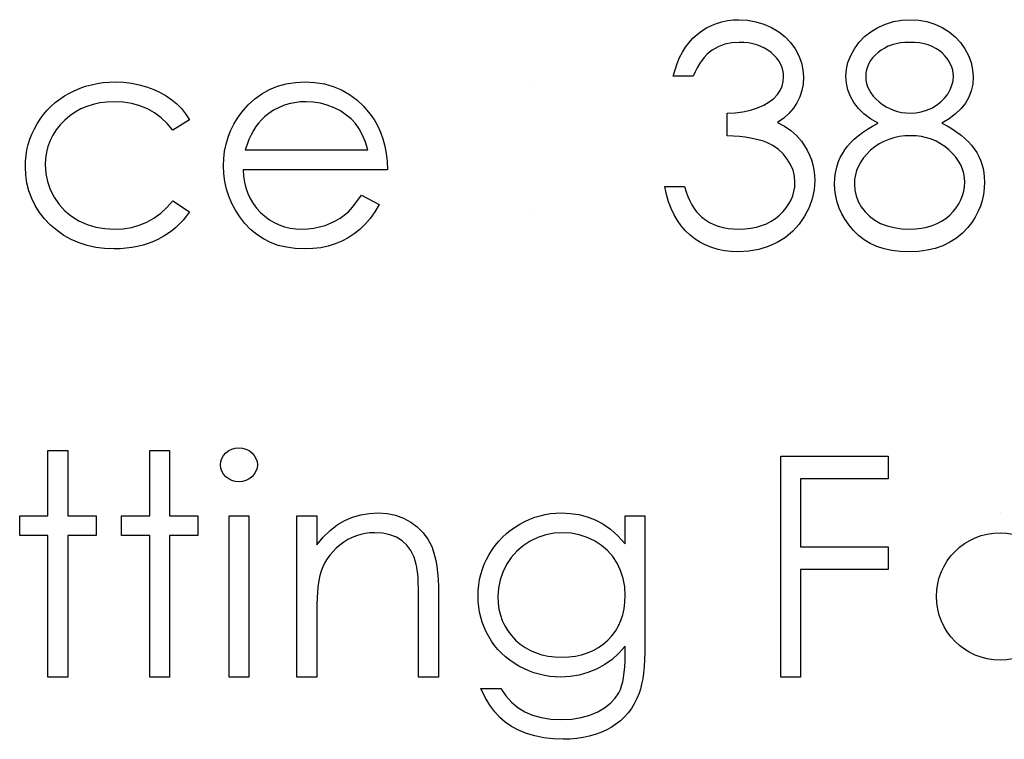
# Model space of a CAD drawing. Header units: inches. Extents: x 1687 to 2505, y -239 to -56.
# Tile 248 of 256: x 1857.51 to 1858.125, y -86.047 to -85.598. Entities that reach past the tile are written whole.
import ezdxf

# ---------------------------------------------------------------- set-up
doc = ezdxf.new("R2010")
doc.units = ezdxf.units.IN
doc.header["$LTSCALE"] = 0.5
doc.header["$MEASUREMENT"] = 0

msp = doc.modelspace()

# ---------------------------------------------------------------- linework, layer by layer
at = {"color": 7, "linetype": 'Continuous'}
for p, q in [((1857.93858, -85.60281), (1857.94165, -85.60123)), ((1857.94165, -85.60123), (1857.94485, -85.59993)), ((1857.94485, -85.59993), (1857.94819, -85.59894)), ((1857.94819, -85.59894), (1857.95164, -85.59822)), ((1857.95164, -85.59822), (1857.9552, -85.59778)), ((1857.9552, -85.59778), (1857.9589, -85.59764)), ((1857.9589, -85.59764), (1857.96428, -85.59795)), ((1857.96428, -85.59795), (1857.96947, -85.59889)), ((1857.96947, -85.59889), (1857.97447, -85.60043)), ((1857.97447, -85.60043), (1857.9793, -85.60258)), ((1858.04568, -85.60247), (1858.05049, -85.60035)), ((1858.05049, -85.60035), (1858.05548, -85.59886)), ((1858.05548, -85.59886), (1858.06064, -85.59795)), ((1858.06064, -85.59795), (1858.06603, -85.59764)), ((1858.06603, -85.59764), (1858.07127, -85.59795)), ((1858.07127, -85.59795), (1858.0763, -85.59886)), ((1858.0763, -85.59886), (1858.08113, -85.6004)), ((1858.08113, -85.6004), (1858.08576, -85.60253)), ((1857.93016, -85.60921), (1857.93281, -85.60681)), ((1857.93281, -85.60681), (1857.93563, -85.60465)), ((1857.93563, -85.60465), (1857.93858, -85.60281)), ((1857.9793, -85.60258), (1857.98377, -85.60526)), ((1857.98377, -85.60526), (1857.98769, -85.60838)), ((1858.03732, -85.60822), (1858.04124, -85.60512)), ((1858.04124, -85.60512), (1858.04568, -85.60247)), ((1858.08576, -85.60253), (1858.09007, -85.60518)), ((1858.09007, -85.60518), (1858.09385, -85.6083)), ((1857.92553, -85.61478), (1857.92774, -85.61189)), ((1857.92774, -85.61189), (1857.93016, -85.60921)), ((1857.94998, -85.61299), (1857.94595, -85.61448)), ((1857.95437, -85.61208), (1857.94998, -85.61299)), ((1857.95906, -85.61178), (1857.95437, -85.61208)), ((1857.96199, -85.61189), (1857.95906, -85.61178)), ((1857.96481, -85.61219), (1857.96199, -85.61189)), ((1857.96748, -85.61269), (1857.96481, -85.61219)), ((1857.97002, -85.61338), (1857.96748, -85.61269)), ((1857.97245, -85.61429), (1857.97002, -85.61338)), ((1857.98769, -85.60838), (1857.99108, -85.61194)), ((1857.99108, -85.61194), (1857.99396, -85.61592)), ((1858.03097, -85.61575), (1858.0339, -85.61175)), ((1858.0339, -85.61175), (1858.03732, -85.60822)), ((1858.05454, -85.61335), (1858.05214, -85.61426)), ((1858.05706, -85.61266), (1858.05454, -85.61335)), ((1858.05968, -85.61216), (1858.05706, -85.61266)), ((1858.06244, -85.61189), (1858.05968, -85.61216)), ((1858.06534, -85.61178), (1858.06244, -85.61189)), ((1858.06859, -85.61189), (1858.06534, -85.61178)), ((1858.07163, -85.61219), (1858.06859, -85.61189)), ((1858.07447, -85.61271), (1858.07163, -85.61219)), ((1858.07712, -85.61343), (1858.07447, -85.61271)), ((1858.07958, -85.61437), (1858.07712, -85.61343)), ((1858.09385, -85.6083), (1858.09716, -85.61183)), ((1858.09716, -85.61183), (1858.09998, -85.61581)), ((1857.9218, -85.62133), (1857.92357, -85.61793)), ((1857.92357, -85.61793), (1857.92553, -85.61478)), ((1857.93883, -85.61945), (1857.93723, -85.62116)), ((1857.94049, -85.61793), (1857.93883, -85.61945)), ((1857.94223, -85.61661), (1857.94049, -85.61793)), ((1857.94595, -85.61448), (1857.94223, -85.61661)), ((1857.97474, -85.61539), (1857.97245, -85.61429)), ((1857.9769, -85.61669), (1857.97474, -85.61539)), ((1857.97891, -85.61821), (1857.9769, -85.61669)), ((1857.98076, -85.61984), (1857.97891, -85.61821)), ((1857.98236, -85.62155), (1857.98076, -85.61984)), ((1857.99396, -85.61592), (1857.99622, -85.62017)), ((1857.99622, -85.62017), (1857.99785, -85.6245)), ((1858.02697, -85.62428), (1858.02865, -85.61997)), ((1858.02865, -85.61997), (1858.03097, -85.61575)), ((1858.04394, -85.61975), (1858.04237, -85.62144)), ((1858.04577, -85.61812), (1858.04394, -85.61975)), ((1858.04778, -85.61663), (1858.04577, -85.61812)), ((1858.04991, -85.61534), (1858.04778, -85.61663)), ((1858.05214, -85.61426), (1858.04991, -85.61534)), ((1858.08184, -85.61553), (1858.07958, -85.61437)), ((1858.08389, -85.61688), (1858.08184, -85.61553)), ((1858.08574, -85.61843), (1858.08389, -85.61688)), ((1858.08739, -85.62011), (1858.08574, -85.61843)), ((1858.08883, -85.62182), (1858.08739, -85.62011)), ((1858.09998, -85.61581), (1858.10224, -85.62003)), ((1858.10224, -85.62003), (1858.10384, -85.62439)), ((1857.91896, -85.62884), (1857.92028, -85.62497)), ((1857.92028, -85.62497), (1857.9218, -85.62133)), ((1857.93422, -85.62527), (1857.93284, -85.62762)), ((1857.93571, -85.62312), (1857.93422, -85.62527)), ((1857.93723, -85.62116), (1857.93571, -85.62312)), ((1857.98371, -85.62334), (1857.98236, -85.62155)), ((1857.98482, -85.62519), (1857.98371, -85.62334)), ((1857.98567, -85.62715), (1857.98482, -85.62519)), ((1857.99785, -85.6245), (1857.99881, -85.62892)), ((1858.02597, -85.62861), (1858.02697, -85.62428)), ((1858.03994, -85.62505), (1858.03911, -85.62699)), ((1858.04105, -85.6232), (1858.03994, -85.62505)), ((1858.04237, -85.62144), (1858.04105, -85.6232)), ((1858.09001, -85.62356), (1858.08883, -85.62182)), ((1858.09101, -85.62536), (1858.09001, -85.62356)), ((1858.09178, -85.62721), (1858.09101, -85.62536)), ((1858.10384, -85.62439), (1858.10481, -85.62884)), ((1857.91788, -85.63298), (1857.91896, -85.62884)), ((1857.93152, -85.63019), (1857.93025, -85.63298)), ((1857.93284, -85.62762), (1857.93152, -85.63019)), ((1857.98628, -85.62914), (1857.98567, -85.62715)), ((1857.98667, -85.63124), (1857.98628, -85.62914)), ((1857.98678, -85.63339), (1857.98667, -85.63124)), ((1857.99881, -85.62892), (1857.99914, -85.63344)), ((1858.02564, -85.633), (1858.02597, -85.62861)), ((1858.03812, -85.63104), (1858.03801, -85.6332)), ((1858.03851, -85.62897), (1858.03812, -85.63104)), ((1858.03911, -85.62699), (1858.03851, -85.62897)), ((1858.09233, -85.62906), (1858.09178, -85.62721)), ((1858.09266, -85.63096), (1858.09233, -85.62906)), ((1858.09277, -85.63292), (1858.09266, -85.63096)), ((1858.10481, -85.62884), (1858.10514, -85.63339)), ((1857.55098, -85.63921), (1857.55454, -85.63825)), ((1857.55454, -85.63825), (1857.55818, -85.63747)), ((1857.55818, -85.63747), (1857.56191, -85.63695)), ((1857.56191, -85.63695), (1857.56575, -85.63662)), ((1857.56575, -85.63662), (1857.56969, -85.63651)), ((1857.56969, -85.63651), (1857.57463, -85.6367)), ((1857.57463, -85.6367), (1857.57952, -85.63728)), ((1857.57952, -85.63728), (1857.5843, -85.63822)), ((1857.5843, -85.63822), (1857.58899, -85.63957)), ((1857.67086, -85.63916), (1857.67624, -85.63767)), ((1857.67624, -85.63767), (1857.68193, -85.63681)), ((1857.68193, -85.63681), (1857.68795, -85.63651)), ((1857.68795, -85.63651), (1857.69413, -85.63681)), ((1857.69413, -85.63681), (1857.70001, -85.63775)), ((1857.70001, -85.63775), (1857.70556, -85.6393)), ((1857.83043, -85.63651), (1857.83043, -85.63651)), ((1857.93025, -85.63298), (1857.91788, -85.63298)), ((1857.98581, -85.63913), (1857.98653, -85.63632)), ((1857.98653, -85.63632), (1857.98678, -85.63339)), ((1857.9989, -85.63781), (1857.99815, -85.64192)), ((1857.99914, -85.63344), (1857.9989, -85.63781)), ((1858.02595, -85.63731), (1858.02564, -85.633)), ((1858.02691, -85.64148), (1858.02595, -85.63731)), ((1858.03801, -85.6332), (1858.03815, -85.63535)), ((1858.03815, -85.63535), (1858.03853, -85.63742)), ((1858.03853, -85.63742), (1858.03917, -85.63946)), ((1858.09076, -85.64126), (1858.09189, -85.6385)), ((1858.09189, -85.6385), (1858.09255, -85.63571)), ((1858.09255, -85.63571), (1858.09277, -85.63292)), ((1858.10484, -85.63786), (1858.10393, -85.64208)), ((1858.10514, -85.63339), (1858.10484, -85.63786)), ((1857.53778, -85.64526), (1857.5409, -85.64344)), ((1857.5409, -85.64344), (1857.54416, -85.64181)), ((1857.54416, -85.64181), (1857.54753, -85.6404)), ((1857.54753, -85.6404), (1857.55098, -85.63921)), ((1857.58899, -85.63957), (1857.59346, -85.64123)), ((1857.59346, -85.64123), (1857.5976, -85.64311)), ((1857.5976, -85.64311), (1857.60135, -85.64523)), ((1857.65656, -85.64705), (1857.66101, -85.64385)), ((1857.66101, -85.64385), (1857.66578, -85.6412)), ((1857.66578, -85.6412), (1857.67086, -85.63916)), ((1857.70556, -85.6393), (1857.71077, -85.64145)), ((1857.71077, -85.64145), (1857.71569, -85.64424)), ((1857.71569, -85.64424), (1857.72027, -85.64766)), ((1857.98065, -85.6468), (1857.98289, -85.6444)), ((1857.98289, -85.6444), (1857.9846, -85.64181)), ((1857.9846, -85.64181), (1857.98581, -85.63913)), ((1857.99815, -85.64192), (1857.99688, -85.64581)), ((1858.02846, -85.64551), (1858.02691, -85.64148)), ((1858.03917, -85.63946), (1858.04011, -85.64145)), ((1858.04011, -85.64145), (1858.04127, -85.64338)), ((1858.04127, -85.64338), (1858.0427, -85.64529)), ((1858.08725, -85.64667), (1858.08921, -85.64404)), ((1858.08921, -85.64404), (1858.09076, -85.64126)), ((1858.10393, -85.64208), (1858.10238, -85.64606)), ((1857.52942, -85.65172), (1857.53202, -85.6494)), ((1857.53202, -85.6494), (1857.5348, -85.64725)), ((1857.5348, -85.64725), (1857.53778, -85.64526)), ((1857.55575, -85.6505), (1857.55181, -85.65175)), ((1857.55989, -85.64959), (1857.55575, -85.6505)), ((1857.56426, -85.64907), (1857.55989, -85.64959)), ((1857.56878, -85.64887), (1857.56426, -85.64907)), ((1857.57444, -85.64915), (1857.56878, -85.64887)), ((1857.57977, -85.64998), (1857.57444, -85.64915)), ((1857.58482, -85.65136), (1857.57977, -85.64998)), ((1857.60135, -85.64523), (1857.60478, -85.64758)), ((1857.60478, -85.64758), (1857.6079, -85.6502)), ((1857.6079, -85.6502), (1857.61077, -85.65315)), ((1857.64858, -85.65528), (1857.65242, -85.65089)), ((1857.65242, -85.65089), (1857.65656, -85.64705)), ((1857.67784, -85.6502), (1857.67456, -85.65122)), ((1857.68129, -85.64945), (1857.67784, -85.6502)), ((1857.68488, -85.64901), (1857.68129, -85.64945)), ((1857.68858, -85.64887), (1857.68488, -85.64901)), ((1857.69311, -85.6491), (1857.68858, -85.64887)), ((1857.69752, -85.64981), (1857.69311, -85.6491)), ((1857.70186, -85.65097), (1857.69752, -85.64981)), ((1857.72027, -85.64766), (1857.72455, -85.65169)), ((1857.97444, -85.65095), (1857.97783, -85.64899)), ((1857.97783, -85.64899), (1857.98065, -85.6468)), ((1857.99511, -85.64948), (1857.99285, -85.65291)), ((1857.99688, -85.64581), (1857.99511, -85.64948)), ((1858.03067, -85.6494), (1858.02846, -85.64551)), ((1858.03351, -85.65307), (1858.03067, -85.6494)), ((1858.0427, -85.64529), (1858.04439, -85.64711)), ((1858.04439, -85.64711), (1858.04635, -85.6489)), ((1858.04635, -85.6489), (1858.04847, -85.65056)), ((1858.04847, -85.65056), (1858.05071, -85.65199)), ((1858.08231, -85.65103), (1858.08496, -85.64899)), ((1858.08496, -85.64899), (1858.08725, -85.64667)), ((1858.10026, -85.64979), (1858.09749, -85.65326)), ((1858.10238, -85.64606), (1858.10026, -85.64979)), ((1857.5226, -85.6597), (1857.5247, -85.65688)), ((1857.5247, -85.65688), (1857.52696, -85.6542)), ((1857.52696, -85.6542), (1857.52942, -85.65172)), ((1857.54449, -85.65536), (1857.54112, -85.65768)), ((1857.54805, -85.65337), (1857.54449, -85.65536)), ((1857.55181, -85.65175), (1857.54805, -85.65337)), ((1857.58957, -85.65329), (1857.58482, -85.65136)), ((1857.59398, -85.65578), (1857.58957, -85.65329)), ((1857.5981, -85.65881), (1857.59398, -85.65578)), ((1857.61077, -85.65315), (1857.61342, -85.65647)), ((1857.61342, -85.65647), (1857.61579, -85.66011)), ((1857.64588, -85.65903), (1857.64858, -85.65528)), ((1857.66542, -85.65611), (1857.66263, -85.65832)), ((1857.66832, -85.65417), (1857.66542, -85.65611)), ((1857.67136, -85.65257), (1857.66832, -85.65417)), ((1857.67456, -85.65122), (1857.67136, -85.65257)), ((1857.70605, -85.65263), (1857.70186, -85.65097)), ((1857.71, -85.65464), (1857.70605, -85.65263)), ((1857.71353, -85.65696), (1857.71, -85.65464)), ((1857.71668, -85.65958), (1857.71353, -85.65696)), ((1857.72455, -85.65169), (1857.7285, -85.65633)), ((1857.7285, -85.65633), (1857.73103, -85.65994)), ((1857.95145, -85.65594), (1857.95655, -85.65575)), ((1857.95145, -85.67007), (1857.95145, -85.65594)), ((1857.95655, -85.65575), (1857.96141, -85.65511)), ((1857.96141, -85.65511), (1857.96605, -85.65412)), ((1857.96605, -85.65412), (1857.97044, -85.65268)), ((1857.97044, -85.65268), (1857.97444, -85.65095)), ((1857.99009, -85.65611), (1857.98683, -85.65906)), ((1857.99285, -85.65291), (1857.99009, -85.65611)), ((1858.03696, -85.65641), (1858.03351, -85.65307)), ((1858.04105, -85.65947), (1858.03696, -85.65641)), ((1858.05071, -85.65199), (1858.053, -85.65318)), ((1858.053, -85.65318), (1858.0554, -85.65417)), ((1858.0554, -85.65417), (1858.05788, -85.65495)), ((1858.05788, -85.65495), (1858.06045, -85.6555)), ((1858.06045, -85.6555), (1858.0631, -85.65583)), ((1858.0631, -85.65583), (1858.06583, -85.65594)), ((1858.06583, -85.65594), (1858.06934, -85.65575)), ((1858.06934, -85.65575), (1858.07276, -85.65514)), ((1858.07276, -85.65514), (1858.07607, -85.65415)), ((1858.07607, -85.65415), (1858.0793, -85.65277)), ((1858.0793, -85.65277), (1858.08231, -85.65103)), ((1858.09415, -85.65647), (1858.09015, -85.65947)), ((1858.09749, -85.65326), (1858.09415, -85.65647)), ((1857.51896, -85.66582), (1857.52067, -85.6627)), ((1857.52067, -85.6627), (1857.5226, -85.6597)), ((1857.53795, -85.66039), (1857.53508, -85.66334)), ((1857.54112, -85.65768), (1857.53795, -85.66039)), ((1857.60193, -85.6624), (1857.5981, -85.65881)), ((1857.60544, -85.66654), (1857.60193, -85.6624)), ((1857.61579, -85.66011), (1857.60544, -85.66654)), ((1857.64152, -85.66693), (1857.6435, -85.66292)), ((1857.6435, -85.66292), (1857.64588, -85.65903)), ((1857.65891, -85.66218), (1857.65722, -85.66442)), ((1857.6607, -85.66014), (1857.65891, -85.66218)), ((1857.66263, -85.65832), (1857.6607, -85.66014)), ((1857.71939, -85.66251), (1857.71668, -85.65958)), ((1857.72176, -85.66582), (1857.71939, -85.66251)), ((1857.73103, -85.65994), (1857.73322, -85.66375)), ((1857.98683, -85.65906), (1857.98305, -85.66179)), ((1857.98305, -85.66179), (1857.98739, -85.66403)), ((1858.04577, -85.66221), (1858.04105, -85.65947)), ((1858.04229, -85.66406), (1858.04577, -85.66221)), ((1858.09015, -85.65947), (1858.08557, -85.66221)), ((1858.08557, -85.66221), (1858.08894, -85.664)), ((1857.5162, -85.67225), (1857.51747, -85.669)), ((1857.51747, -85.669), (1857.51896, -85.66582)), ((1857.5326, -85.66646), (1857.53047, -85.66972)), ((1857.53508, -85.66334), (1857.5326, -85.66646)), ((1857.63989, -85.67107), (1857.64152, -85.66693)), ((1857.65568, -85.66687), (1857.65424, -85.66958)), ((1857.65722, -85.66442), (1857.65568, -85.66687)), ((1857.72383, -85.66966), (1857.72176, -85.66582)), ((1857.73322, -85.66375), (1857.73509, -85.66781)), ((1857.73509, -85.66781), (1857.73661, -85.67206)), ((1857.98739, -85.66403), (1857.99133, -85.66673)), ((1857.99133, -85.66673), (1857.99487, -85.66991)), ((1858.0334, -85.67005), (1858.03611, -85.66798)), ((1858.03611, -85.66798), (1858.03909, -85.66599)), ((1858.03909, -85.66599), (1858.04229, -85.66406)), ((1858.08894, -85.664), (1858.09206, -85.66585)), ((1858.09206, -85.66585), (1858.09493, -85.66778)), ((1858.09493, -85.66778), (1858.09758, -85.66974)), ((1857.51518, -85.67557), (1857.5162, -85.67225)), ((1857.52876, -85.67314), (1857.52741, -85.6767)), ((1857.53047, -85.66972), (1857.52876, -85.67314)), ((1857.63771, -85.67974), (1857.63862, -85.67535)), ((1857.63862, -85.67535), (1857.63989, -85.67107)), ((1857.65292, -85.67248), (1857.65173, -85.67557)), ((1857.65424, -85.66958), (1857.65292, -85.67248)), ((1857.72562, -85.67402), (1857.72383, -85.66966)), ((1857.72709, -85.67891), (1857.72562, -85.67402)), ((1857.73661, -85.67206), (1857.73782, -85.67653)), ((1857.9555, -85.67032), (1857.95145, -85.67007)), ((1857.95931, -85.67065), (1857.9555, -85.67032)), ((1857.96282, -85.67107), (1857.95931, -85.67065)), ((1857.96605, -85.67156), (1857.96282, -85.67107)), ((1857.96903, -85.67214), (1857.96605, -85.67156)), ((1857.97171, -85.67278), (1857.96903, -85.67214)), ((1857.97414, -85.67352), (1857.97171, -85.67278)), ((1857.97626, -85.67435), (1857.97414, -85.67352)), ((1857.98007, -85.67628), (1857.97626, -85.67435)), ((1857.99487, -85.66991), (1857.99799, -85.67355)), ((1857.99799, -85.67355), (1857.99992, -85.67631)), ((1858.02672, -85.67659), (1858.02868, -85.67435)), ((1858.02868, -85.67435), (1858.03092, -85.67217)), ((1858.03092, -85.67217), (1858.0334, -85.67005)), ((1858.0464, -85.67521), (1858.04364, -85.67706)), ((1858.04933, -85.67364), (1858.0464, -85.67521)), ((1858.05239, -85.67234), (1858.04933, -85.67364)), ((1858.05559, -85.67134), (1858.05239, -85.67234)), ((1858.05896, -85.67065), (1858.05559, -85.67134)), ((1858.06247, -85.67021), (1858.05896, -85.67065)), ((1858.06614, -85.67007), (1858.06247, -85.67021)), ((1858.06956, -85.67021), (1858.06614, -85.67007)), ((1858.07285, -85.67063), (1858.06956, -85.67021)), ((1858.07602, -85.67132), (1858.07285, -85.67063)), ((1858.07906, -85.67228), (1858.07602, -85.67132)), ((1858.08198, -85.67352), (1858.07906, -85.67228)), ((1858.08477, -85.67504), (1858.08198, -85.67352)), ((1858.08742, -85.67684), (1858.08477, -85.67504)), ((1858.09758, -85.66974), (1858.10001, -85.67179)), ((1858.10001, -85.67179), (1858.10219, -85.67391)), ((1858.10219, -85.67391), (1858.10412, -85.67606)), ((1857.5138, -85.68239), (1857.51435, -85.67893)), ((1857.51435, -85.67893), (1857.51518, -85.67557)), ((1857.52647, -85.68043), (1857.52589, -85.68432)), ((1857.52741, -85.6767), (1857.52647, -85.68043)), ((1857.63718, -85.68426), (1857.63771, -85.67974)), ((1857.65173, -85.67557), (1857.65065, -85.67891)), ((1857.65065, -85.67891), (1857.72709, -85.67891)), ((1857.73782, -85.67653), (1857.73871, -85.68123)), ((1857.73871, -85.68123), (1857.73923, -85.68614)), ((1857.98349, -85.67863), (1857.98007, -85.67628)), ((1857.98647, -85.68142), (1857.98349, -85.67863)), ((1857.98907, -85.68462), (1857.98647, -85.68142)), ((1857.99992, -85.67631), (1858.00157, -85.67918)), ((1858.00157, -85.67918), (1858.00301, -85.68211)), ((1858.02219, -85.68374), (1858.02349, -85.68128)), ((1858.02349, -85.68128), (1858.02498, -85.67891)), ((1858.02498, -85.67891), (1858.02672, -85.67659)), ((1858.03867, -85.6815), (1858.03663, -85.6839)), ((1858.04105, -85.67918), (1858.03867, -85.6815)), ((1858.04364, -85.67706), (1858.04105, -85.67918)), ((1858.08996, -85.67891), (1858.08742, -85.67684)), ((1858.09228, -85.68114), (1858.08996, -85.67891)), ((1858.09429, -85.68346), (1858.09228, -85.68114)), ((1858.10412, -85.67606), (1858.10583, -85.6783)), ((1858.10583, -85.6783), (1858.10732, -85.68059)), ((1858.10732, -85.68059), (1858.10862, -85.68296)), ((1857.51333, -85.68945), (1857.51344, -85.68589)), ((1857.51344, -85.68589), (1857.5138, -85.68239)), ((1857.52589, -85.68432), (1857.52569, -85.68835)), ((1857.63699, -85.6889), (1857.63718, -85.68426)), ((1857.73923, -85.68614), (1857.73945, -85.69127)), ((1857.99117, -85.68807), (1857.98907, -85.68462)), ((1858.00301, -85.68211), (1858.00417, -85.68515)), ((1858.00417, -85.68515), (1858.00505, -85.68824)), ((1858.02018, -85.68884), (1858.02109, -85.68625)), ((1858.02109, -85.68625), (1858.02219, -85.68374)), ((1858.03489, -85.68642), (1858.03348, -85.68901)), ((1858.03663, -85.6839), (1858.03489, -85.68642)), ((1858.09598, -85.68586), (1858.09429, -85.68346)), ((1858.09738, -85.68835), (1858.09598, -85.68586)), ((1858.10862, -85.68296), (1858.10972, -85.68542)), ((1858.10972, -85.68542), (1858.11061, -85.68793)), ((1857.51358, -85.6947), (1857.51333, -85.68945)), ((1857.52569, -85.68835), (1857.52605, -85.69362)), ((1857.52605, -85.69362), (1857.5271, -85.69873)), ((1857.63721, -85.69384), (1857.63699, -85.6889)), ((1857.63782, -85.69867), (1857.63721, -85.69384)), ((1857.73945, -85.69127), (1857.64936, -85.69127)), ((1857.64936, -85.69127), (1857.64961, -85.69525)), ((1857.99266, -85.69166), (1857.99117, -85.68807)), ((1857.99354, -85.69539), (1857.99266, -85.69166)), ((1858.00505, -85.68824), (1858.00569, -85.69141)), ((1858.00569, -85.69141), (1858.00607, -85.6947)), ((1858.01899, -85.69425), (1858.01949, -85.69152)), ((1858.01949, -85.69152), (1858.02018, -85.68884)), ((1858.03235, -85.69172), (1858.03158, -85.6945)), ((1858.03348, -85.68901), (1858.03235, -85.69172)), ((1858.09846, -85.69091), (1858.09738, -85.68835)), ((1858.09923, -85.69356), (1858.09846, -85.69091)), ((1858.09968, -85.69627), (1858.09923, -85.69356)), ((1858.11061, -85.68793), (1858.11132, -85.69056)), ((1858.11132, -85.69056), (1858.11182, -85.69323)), ((1858.11182, -85.69323), (1858.1121, -85.69599)), ((1857.51432, -85.69975), (1857.51358, -85.6947)), ((1857.51554, -85.70458), (1857.51432, -85.69975)), ((1857.5271, -85.69873), (1857.52887, -85.70369)), ((1857.63887, -85.70334), (1857.63782, -85.69867)), ((1857.64961, -85.69525), (1857.65016, -85.69906)), ((1857.65016, -85.69906), (1857.65104, -85.70267)), ((1857.99384, -85.69922), (1857.99354, -85.69539)), ((1857.99371, -85.70209), (1857.99384, -85.69922)), ((1858.00621, -85.69804), (1858.00582, -85.70381)), ((1858.00607, -85.6947), (1858.00621, -85.69804)), ((1858.01858, -85.69997), (1858.01869, -85.69707)), ((1858.01877, -85.70392), (1858.01858, -85.69997)), ((1858.01869, -85.69707), (1858.01899, -85.69425)), ((1858.03111, -85.6974), (1858.03094, -85.70038)), ((1858.03158, -85.6945), (1858.03111, -85.6974)), ((1858.09984, -85.69909), (1858.09968, -85.69627)), ((1858.0997, -85.70198), (1858.09984, -85.69909)), ((1858.11221, -85.69884), (1858.11204, -85.70281)), ((1858.1121, -85.69599), (1858.11221, -85.69884)), ((1857.51728, -85.70924), (1857.51554, -85.70458)), ((1857.52887, -85.70369), (1857.53133, -85.7085)), ((1857.64036, -85.70789), (1857.63887, -85.70334)), ((1857.65104, -85.70267), (1857.65225, -85.7061)), ((1857.65225, -85.7061), (1857.65375, -85.70933)), ((1857.91363, -85.70673), (1857.91258, -85.70187)), ((1857.91258, -85.70187), (1857.92495, -85.70187)), ((1857.92495, -85.70187), (1857.92594, -85.70505)), ((1857.92594, -85.70505), (1857.92702, -85.708)), ((1857.99249, -85.70759), (1857.99324, -85.70488)), ((1857.99324, -85.70488), (1857.99371, -85.70209)), ((1858.00582, -85.70381), (1858.00464, -85.70944)), ((1858.01932, -85.70778), (1858.01877, -85.70392)), ((1858.03094, -85.70038), (1858.03122, -85.70408)), ((1858.03122, -85.70408), (1858.03202, -85.70764)), ((1858.09852, -85.70748), (1858.09926, -85.70477)), ((1858.09926, -85.70477), (1858.0997, -85.70198)), ((1858.11204, -85.70281), (1858.11154, -85.70668)), ((1857.51948, -85.71369), (1857.51728, -85.70924)), ((1857.53133, -85.7085), (1857.53442, -85.71294)), ((1857.60177, -85.71485), (1857.60544, -85.71071)), ((1857.60544, -85.71071), (1857.61579, -85.7175)), ((1857.64224, -85.71233), (1857.64036, -85.70789)), ((1857.64453, -85.71664), (1857.64224, -85.71233)), ((1857.65375, -85.70933), (1857.65557, -85.71239)), ((1857.65557, -85.71239), (1857.65772, -85.71526)), ((1857.71762, -85.71465), (1857.72035, -85.71123)), ((1857.72035, -85.71123), (1857.72317, -85.70717)), ((1857.72317, -85.70717), (1857.73415, -85.71294)), ((1857.91495, -85.71126), (1857.91363, -85.70673)), ((1857.91653, -85.71551), (1857.91495, -85.71126)), ((1857.92702, -85.708), (1857.92823, -85.71073)), ((1857.92823, -85.71073), (1857.92953, -85.71322)), ((1857.99009, -85.71269), (1857.99144, -85.71018)), ((1857.99144, -85.71018), (1857.99249, -85.70759)), ((1858.00464, -85.70944), (1858.00268, -85.71496)), ((1858.02023, -85.71156), (1858.01932, -85.70778)), ((1858.02153, -85.71526), (1858.02023, -85.71156)), ((1858.03202, -85.70764), (1858.03337, -85.71115)), ((1858.03337, -85.71115), (1858.03525, -85.71452)), ((1858.0962, -85.71258), (1858.09749, -85.71007)), ((1858.09749, -85.71007), (1858.09852, -85.70748)), ((1858.11074, -85.71043), (1858.10961, -85.71405)), ((1858.11154, -85.70668), (1858.11074, -85.71043)), ((1857.52219, -85.71791), (1857.51948, -85.71369)), ((1857.52536, -85.72197), (1857.52219, -85.71791)), ((1857.53442, -85.71294), (1857.53803, -85.71689)), ((1857.53803, -85.71689), (1857.54215, -85.72028)), ((1857.59365, -85.72147), (1857.59782, -85.71844)), ((1857.59782, -85.71844), (1857.60177, -85.71485)), ((1857.61579, -85.7175), (1857.61391, -85.72017)), ((1857.64726, -85.72081), (1857.64453, -85.71664)), ((1857.65772, -85.71526), (1857.66018, -85.71797)), ((1857.66018, -85.71797), (1857.66288, -85.72039)), ((1857.71249, -85.71976), (1857.715, -85.71752)), ((1857.715, -85.71752), (1857.71762, -85.71465)), ((1857.73145, -85.71755), (1857.72855, -85.72169)), ((1857.73415, -85.71294), (1857.73145, -85.71755)), ((1857.83043, -85.71777), (1857.83043, -85.71777)), ((1857.91838, -85.71943), (1857.91653, -85.71551)), ((1857.92953, -85.71322), (1857.93091, -85.71548)), ((1857.93091, -85.71548), (1857.93243, -85.71752)), ((1857.93243, -85.71752), (1857.93403, -85.71935)), ((1857.98421, -85.71965), (1857.98647, -85.71741)), ((1857.98647, -85.71741), (1857.98843, -85.7151)), ((1857.98843, -85.7151), (1857.99009, -85.71269)), ((1858.00268, -85.71496), (1857.99992, -85.72031)), ((1858.02321, -85.71888), (1858.02153, -85.71526)), ((1858.03525, -85.71452), (1858.03762, -85.71766)), ((1858.03762, -85.71766), (1858.04044, -85.72039)), ((1858.09048, -85.71959), (1858.09266, -85.71736)), ((1858.09266, -85.71736), (1858.09457, -85.71501)), ((1858.09457, -85.71501), (1858.0962, -85.71258)), ((1858.10812, -85.71758), (1858.10633, -85.72095)), ((1858.10961, -85.71405), (1858.10812, -85.71758)), ((1857.52906, -85.72581), (1857.52536, -85.72197)), ((1857.54215, -85.72028), (1857.54681, -85.72316)), ((1857.54681, -85.72316), (1857.55189, -85.72545)), ((1857.58449, -85.72589), (1857.58921, -85.72396)), ((1857.58921, -85.72396), (1857.59365, -85.72147)), ((1857.61187, -85.72271), (1857.60966, -85.72509)), ((1857.61391, -85.72017), (1857.61187, -85.72271)), ((1857.65041, -85.72484), (1857.64726, -85.72081)), ((1857.66288, -85.72039), (1857.66573, -85.72252)), ((1857.66573, -85.72252), (1857.66873, -85.72431)), ((1857.66873, -85.72431), (1857.67191, -85.72578)), ((1857.70393, -85.72476), (1857.70705, -85.72327)), ((1857.70705, -85.72327), (1857.70989, -85.72161)), ((1857.70989, -85.72161), (1857.71249, -85.71976)), ((1857.72855, -85.72169), (1857.72546, -85.72539)), ((1857.92048, -85.72307), (1857.91838, -85.71943)), ((1857.92285, -85.72641), (1857.92048, -85.72307)), ((1857.93403, -85.71935), (1857.93574, -85.72092)), ((1857.93574, -85.72092), (1857.93809, -85.72266)), ((1857.93809, -85.72266), (1857.94057, -85.72418)), ((1857.94057, -85.72418), (1857.94322, -85.72547)), ((1857.97612, -85.72498), (1857.97902, -85.72346)), ((1857.97902, -85.72346), (1857.9817, -85.72169)), ((1857.9817, -85.72169), (1857.98421, -85.71965)), ((1857.99992, -85.72031), (1857.99649, -85.72531)), ((1858.02523, -85.72241), (1858.02321, -85.71888)), ((1858.02763, -85.72586), (1858.02523, -85.72241)), ((1858.04044, -85.72039), (1858.04367, -85.7228)), ((1858.04367, -85.7228), (1858.04734, -85.72478)), ((1858.08256, -85.72495), (1858.0854, -85.72343)), ((1858.0854, -85.72343), (1858.08805, -85.72166)), ((1858.08805, -85.72166), (1858.09048, -85.71959)), ((1858.10423, -85.72423), (1858.10177, -85.72738)), ((1858.10633, -85.72095), (1858.10423, -85.72423)), ((1857.53312, -85.72931), (1857.52906, -85.72581)), ((1857.53743, -85.73235), (1857.53312, -85.72931)), ((1857.55189, -85.72545), (1857.55724, -85.72707)), ((1857.55724, -85.72707), (1857.5629, -85.72804)), ((1857.5629, -85.72804), (1857.56887, -85.72837)), ((1857.56887, -85.72837), (1857.57433, -85.7281)), ((1857.57433, -85.7281), (1857.57955, -85.72727)), ((1857.57955, -85.72727), (1857.58449, -85.72589)), ((1857.60483, -85.72937), (1857.60216, -85.73127)), ((1857.60732, -85.7273), (1857.60483, -85.72937)), ((1857.60966, -85.72509), (1857.60732, -85.7273)), ((1857.65391, -85.72857), (1857.65041, -85.72484)), ((1857.65778, -85.7318), (1857.65391, -85.72857)), ((1857.67191, -85.72578), (1857.67522, -85.72691)), ((1857.67522, -85.72691), (1857.6787, -85.72771)), ((1857.6787, -85.72771), (1857.68231, -85.72821)), ((1857.68231, -85.72821), (1857.6861, -85.72837)), ((1857.6861, -85.72837), (1857.6898, -85.72823)), ((1857.6898, -85.72823), (1857.69341, -85.72779)), ((1857.69341, -85.72779), (1857.697, -85.72705)), ((1857.697, -85.72705), (1857.70053, -85.72603)), ((1857.70053, -85.72603), (1857.70393, -85.72476)), ((1857.72215, -85.72859), (1857.71864, -85.73138)), ((1857.72546, -85.72539), (1857.72215, -85.72859)), ((1857.92547, -85.72945), (1857.92285, -85.72641)), ((1857.92837, -85.73218), (1857.92547, -85.72945)), ((1857.94322, -85.72547), (1857.94601, -85.7265)), ((1857.94601, -85.7265), (1857.94896, -85.72732)), ((1857.94896, -85.72732), (1857.95208, -85.7279)), ((1857.95208, -85.7279), (1857.95534, -85.72826)), ((1857.95534, -85.72826), (1857.95876, -85.72837)), ((1857.95876, -85.72837), (1857.96263, -85.72823)), ((1857.96263, -85.72823), (1857.9663, -85.72782)), ((1857.9663, -85.72782), (1857.96977, -85.72716)), ((1857.96977, -85.72716), (1857.97306, -85.72619)), ((1857.97306, -85.72619), (1857.97612, -85.72498)), ((1857.99252, -85.7297), (1857.98794, -85.73351)), ((1857.99649, -85.72531), (1857.99252, -85.7297)), ((1858.03042, -85.72923), (1858.02763, -85.72586)), ((1858.03357, -85.73235), (1858.03042, -85.72923)), ((1858.04734, -85.72478), (1858.0514, -85.72636)), ((1858.0514, -85.72636), (1858.05573, -85.72746)), ((1858.05573, -85.72746), (1858.0604, -85.72815)), ((1858.0604, -85.72815), (1858.06534, -85.72837)), ((1858.06534, -85.72837), (1858.0692, -85.72823)), ((1858.0692, -85.72823), (1858.07285, -85.72782)), ((1858.07285, -85.72782), (1858.0763, -85.72713)), ((1858.0763, -85.72713), (1858.07953, -85.72616)), ((1858.07953, -85.72616), (1858.08256, -85.72495)), ((1858.10177, -85.72738), (1858.09841, -85.73091)), ((1857.54201, -85.73491), (1857.53743, -85.73235)), ((1857.54684, -85.73701), (1857.54201, -85.73491)), ((1857.59329, -85.73607), (1857.59009, -85.73732)), ((1857.59639, -85.73464), (1857.59329, -85.73607)), ((1857.59934, -85.73304), (1857.59639, -85.73464)), ((1857.60216, -85.73127), (1857.59934, -85.73304)), ((1857.66194, -85.73453), (1857.65778, -85.7318)), ((1857.66642, -85.73676), (1857.66194, -85.73453)), ((1857.67125, -85.7385), (1857.66642, -85.73676)), ((1857.71099, -85.73591), (1857.70685, -85.73765)), ((1857.71494, -85.73381), (1857.71099, -85.73591)), ((1857.71864, -85.73138), (1857.71494, -85.73381)), ((1857.93149, -85.73461), (1857.92837, -85.73218)), ((1857.9348, -85.73671), (1857.93149, -85.73461)), ((1857.93828, -85.73847), (1857.9348, -85.73671)), ((1857.9828, -85.73671), (1857.97723, -85.73925)), ((1857.98794, -85.73351), (1857.9828, -85.73671)), ((1858.03704, -85.73502), (1858.03357, -85.73235)), ((1858.04085, -85.73732), (1858.03704, -85.73502)), ((1858.09065, -85.7366), (1858.08623, -85.73872)), ((1858.09471, -85.734), (1858.09065, -85.7366)), ((1858.09841, -85.73091), (1858.09471, -85.734)), ((1857.55192, -85.73864), (1857.54684, -85.73701)), ((1857.55724, -85.7398), (1857.55192, -85.73864)), ((1857.56282, -85.74052), (1857.55724, -85.7398)), ((1857.56867, -85.74074), (1857.56282, -85.74052)), ((1857.57251, -85.74066), (1857.56867, -85.74074)), ((1857.57624, -85.74035), (1857.57251, -85.74066)), ((1857.57988, -85.73988), (1857.57624, -85.74035)), ((1857.58338, -85.73922), (1857.57988, -85.73988)), ((1857.58681, -85.73836), (1857.58338, -85.73922)), ((1857.59009, -85.73732), (1857.58681, -85.73836)), ((1857.67638, -85.73974), (1857.67125, -85.7385)), ((1857.68185, -85.74049), (1857.67638, -85.73974)), ((1857.68764, -85.74074), (1857.68185, -85.74049)), ((1857.69286, -85.74055), (1857.68764, -85.74074)), ((1857.6978, -85.73997), (1857.69286, -85.74055)), ((1857.70247, -85.739), (1857.6978, -85.73997)), ((1857.70685, -85.73765), (1857.70247, -85.739)), ((1857.94195, -85.73991), (1857.93828, -85.73847)), ((1857.94582, -85.74104), (1857.94195, -85.73991)), ((1857.94987, -85.74187), (1857.94582, -85.74104)), ((1857.95412, -85.74234), (1857.94987, -85.74187)), ((1857.95854, -85.74251), (1857.95412, -85.74234)), ((1857.96508, -85.74215), (1857.95854, -85.74251)), ((1857.97132, -85.74104), (1857.96508, -85.74215)), ((1857.97723, -85.73925), (1857.97132, -85.74104)), ((1858.04505, -85.73919), (1858.04085, -85.73732)), ((1858.04955, -85.74063), (1858.04505, -85.73919)), ((1858.05443, -85.74168), (1858.04955, -85.74063)), ((1858.05965, -85.74228), (1858.05443, -85.74168)), ((1858.0652, -85.74251), (1858.05965, -85.74228)), ((1858.07097, -85.74226), (1858.0652, -85.74251)), ((1858.07641, -85.74157), (1858.07097, -85.74226)), ((1858.08149, -85.74038), (1858.07641, -85.74157)), ((1858.08623, -85.73872), (1858.08149, -85.74038)), ((1857.64036, -85.86667), (1857.64232, -85.86568)), ((1857.64232, -85.86568), (1857.64439, -85.8651)), ((1857.64439, -85.8651), (1857.64665, -85.86491)), ((1857.64665, -85.86491), (1857.64894, -85.8651)), ((1857.64894, -85.8651), (1857.65107, -85.86568)), ((1857.65107, -85.86568), (1857.65303, -85.86667)), ((1857.52746, -85.86667), (1857.53983, -85.86667)), ((1857.52746, -85.9073), (1857.52746, -85.86667)), ((1857.53983, -85.86667), (1857.53983, -85.9073)), ((1857.59106, -85.86667), (1857.60342, -85.86667)), ((1857.59106, -85.9073), (1857.59106, -85.86667)), ((1857.60342, -85.86667), (1857.60342, -85.9073)), ((1857.63544, -85.87344), (1857.63608, -85.87148)), ((1857.63608, -85.87148), (1857.63713, -85.86965)), ((1857.63713, -85.86965), (1857.63859, -85.86802)), ((1857.63859, -85.86802), (1857.64036, -85.86667)), ((1857.65303, -85.86667), (1857.65479, -85.86802)), ((1857.65479, -85.86802), (1857.65629, -85.86965)), ((1857.65629, -85.86965), (1857.65733, -85.87148)), ((1857.65733, -85.87148), (1857.65797, -85.87344)), ((1857.98501, -85.87021), (1858.05214, -85.87021)), ((1857.98501, -86.008), (1857.98501, -85.87021)), ((1858.05214, -85.87021), (1858.05214, -85.88434)), ((1857.63522, -85.87556), (1857.63544, -85.87344)), ((1857.63544, -85.87763), (1857.63522, -85.87556)), ((1857.63608, -85.87956), (1857.63544, -85.87763)), ((1857.65797, -85.87763), (1857.65733, -85.87956)), ((1857.65797, -85.87344), (1857.65819, -85.87556)), ((1857.65819, -85.87556), (1857.65797, -85.87763)), ((1857.63713, -85.88136), (1857.63608, -85.87956)), ((1857.63859, -85.88299), (1857.63713, -85.88136)), ((1857.64036, -85.88434), (1857.63859, -85.88299)), ((1857.64232, -85.88533), (1857.64036, -85.88434)), ((1857.65303, -85.88434), (1857.65107, -85.88533)), ((1857.65479, -85.88299), (1857.65303, -85.88434)), ((1857.65629, -85.88136), (1857.65479, -85.88299)), ((1857.65733, -85.87956), (1857.65629, -85.88136)), ((1858.05214, -85.88434), (1857.99738, -85.88434)), ((1857.99738, -85.88434), (1857.99738, -85.92674)), ((1857.64439, -85.88591), (1857.64232, -85.88533)), ((1857.64665, -85.8861), (1857.64439, -85.88591)), ((1857.64894, -85.88591), (1857.64665, -85.8861)), ((1857.65107, -85.88533), (1857.64894, -85.88591)), ((1857.50979, -85.91967), (1857.50979, -85.9073)), ((1857.50979, -85.9073), (1857.52746, -85.9073)), ((1857.53983, -85.9073), (1857.55749, -85.9073)), ((1857.55749, -85.9073), (1857.55749, -85.91967)), ((1857.57339, -85.91967), (1857.57339, -85.9073)), ((1857.57339, -85.9073), (1857.59106, -85.9073)), ((1857.60342, -85.9073), (1857.62109, -85.9073)), ((1857.62109, -85.9073), (1857.62109, -85.91967)), ((1857.64052, -85.9073), (1857.65289, -85.9073)), ((1857.64052, -86.008), (1857.64052, -85.9073)), ((1857.65289, -85.9073), (1857.65289, -86.008)), ((1857.68292, -85.9073), (1857.69529, -85.9073)), ((1857.68292, -86.008), (1857.68292, -85.9073)), ((1857.69529, -85.9073), (1857.69529, -85.92547)), ((1857.71276, -85.91029), (1857.71765, -85.90822)), ((1857.71765, -85.90822), (1857.72275, -85.90672)), ((1857.72275, -85.90672), (1857.72808, -85.90584)), ((1857.72808, -85.90584), (1857.7336, -85.90554)), ((1857.7336, -85.90554), (1857.73918, -85.9059)), ((1857.73918, -85.9059), (1857.74442, -85.90695)), ((1857.74442, -85.90695), (1857.74934, -85.90874)), ((1857.74934, -85.90874), (1857.75392, -85.91122)), ((1857.82834, -85.90946), (1857.83151, -85.90827)), ((1857.83151, -85.90827), (1857.83471, -85.90728)), ((1857.83471, -85.90728), (1857.83797, -85.90653)), ((1857.83797, -85.90653), (1857.84128, -85.90598)), ((1857.84128, -85.90598), (1857.84462, -85.90565)), ((1857.84462, -85.90565), (1857.84799, -85.90554)), ((1857.84799, -85.90554), (1857.85354, -85.90581)), ((1857.85354, -85.90581), (1857.85889, -85.90661)), ((1857.85889, -85.90661), (1857.86405, -85.90794)), ((1857.86405, -85.90794), (1857.86902, -85.90982)), ((1857.88785, -85.9073), (1857.90021, -85.9073)), ((1857.88785, -85.92492), (1857.88785, -85.9073)), ((1857.90021, -85.9073), (1857.90021, -85.98722)), ((1858.12198, -85.90554), (1858.12198, -85.90554)), ((1857.7036, -85.91644), (1857.70807, -85.91302)), ((1857.70807, -85.91302), (1857.71276, -85.91029)), ((1857.75392, -85.91122), (1857.75806, -85.91432)), ((1857.75806, -85.91432), (1857.76165, -85.9179)), ((1857.81633, -85.91633), (1857.81914, -85.91434)), ((1857.81914, -85.91434), (1857.82213, -85.91252)), ((1857.82213, -85.91252), (1857.82522, -85.91089)), ((1857.82522, -85.91089), (1857.82834, -85.90946)), ((1857.86902, -85.90982), (1857.87385, -85.91236)), ((1857.87385, -85.91236), (1857.87863, -85.91572)), ((1857.52746, -85.91967), (1857.50979, -85.91967)), ((1857.52746, -86.008), (1857.52746, -85.91967)), ((1857.55749, -85.91967), (1857.53983, -85.91967)), ((1857.53983, -85.91967), (1857.53983, -86.008)), ((1857.59106, -85.91967), (1857.57339, -85.91967)), ((1857.59106, -86.008), (1857.59106, -85.91967)), ((1857.62109, -85.91967), (1857.60342, -85.91967)), ((1857.60342, -85.91967), (1857.60342, -86.008)), ((1857.69529, -85.92547), (1857.69935, -85.92061)), ((1857.69935, -85.92061), (1857.7036, -85.91644)), ((1857.71732, -85.92091), (1857.71472, -85.92221)), ((1857.71999, -85.91981), (1857.71732, -85.92091)), ((1857.72273, -85.91898), (1857.71999, -85.91981)), ((1857.72557, -85.91837), (1857.72273, -85.91898)), ((1857.72847, -85.91801), (1857.72557, -85.91837)), ((1857.73145, -85.9179), (1857.72847, -85.91801)), ((1857.73647, -85.91821), (1857.73145, -85.9179)), ((1857.741, -85.91915), (1857.73647, -85.91821)), ((1857.74503, -85.92069), (1857.741, -85.91915)), ((1857.74856, -85.92287), (1857.74503, -85.92069)), ((1857.76165, -85.9179), (1857.76463, -85.92199)), ((1857.80888, -85.9232), (1857.81119, -85.92075)), ((1857.81119, -85.92075), (1857.81368, -85.91846)), ((1857.81368, -85.91846), (1857.81633, -85.91633)), ((1857.83336, -85.92086), (1857.82853, -85.92318)), ((1857.83836, -85.91923), (1857.83336, -85.92086)), ((1857.84357, -85.91824), (1857.83836, -85.91923)), ((1857.84898, -85.9179), (1857.84357, -85.91824)), ((1857.85417, -85.91824), (1857.84898, -85.9179)), ((1857.8592, -85.91917), (1857.85417, -85.91824)), ((1857.86403, -85.9208), (1857.8592, -85.91917)), ((1857.86869, -85.92304), (1857.86403, -85.9208)), ((1857.87863, -85.91572), (1857.88327, -85.91992)), ((1857.88327, -85.91992), (1857.88785, -85.92492)), ((1857.70749, -85.92756), (1857.70542, -85.92964)), ((1857.70978, -85.92558), (1857.70749, -85.92756)), ((1857.71221, -85.92378), (1857.70978, -85.92558)), ((1857.71472, -85.92221), (1857.71221, -85.92378)), ((1857.75157, -85.92566), (1857.74856, -85.92287)), ((1857.75406, -85.92906), (1857.75157, -85.92566)), ((1857.76463, -85.92199), (1857.76703, -85.92657)), ((1857.76703, -85.92657), (1857.76802, -85.92914)), ((1857.80474, -85.92856), (1857.80672, -85.9258)), ((1857.80672, -85.9258), (1857.80888, -85.9232)), ((1857.82406, -85.92605), (1857.82011, -85.92944)), ((1857.82853, -85.92318), (1857.82406, -85.92605)), ((1857.87303, -85.92583), (1857.86869, -85.92304)), ((1857.87681, -85.92908), (1857.87303, -85.92583)), ((1857.99738, -85.92674), (1858.05214, -85.92674)), ((1858.05214, -85.92674), (1858.05214, -85.94087)), ((1857.70354, -85.93184), (1857.70186, -85.93416)), ((1857.70542, -85.92964), (1857.70354, -85.93184)), ((1857.75602, -85.93309), (1857.75406, -85.92906)), ((1857.75742, -85.93772), (1857.75602, -85.93309)), ((1857.76802, -85.92914), (1857.76888, -85.93206)), ((1857.76888, -85.93206), (1857.7696, -85.93529)), ((1857.80128, -85.93452), (1857.80291, -85.93148)), ((1857.80291, -85.93148), (1857.80474, -85.92856)), ((1857.81666, -85.93333), (1857.81371, -85.93772)), ((1857.82011, -85.92944), (1857.81666, -85.93333)), ((1857.88009, -85.93281), (1857.87681, -85.92908)), ((1857.88285, -85.93701), (1857.88009, -85.93281)), ((1857.69913, -85.93913), (1857.69805, -85.94181)), ((1857.70039, -85.93659), (1857.69913, -85.93913)), ((1857.70186, -85.93416), (1857.70039, -85.93659)), ((1857.75775, -85.93932), (1857.75742, -85.93772)), ((1857.75806, -85.94131), (1857.75775, -85.93932)), ((1857.7696, -85.93529), (1857.7702, -85.93888)), ((1857.7702, -85.93888), (1857.77065, -85.9428)), ((1857.79869, -85.94073), (1857.79988, -85.93758)), ((1857.79988, -85.93758), (1857.80128, -85.93452)), ((1857.81371, -85.93772), (1857.81136, -85.94247)), ((1857.88503, -85.94156), (1857.88285, -85.93701)), ((1857.69719, -85.94457), (1857.69675, -85.94661)), ((1857.69805, -85.94181), (1857.69719, -85.94457)), ((1857.75831, -85.94363), (1857.75806, -85.94131)), ((1857.75853, -85.94631), (1857.75831, -85.94363)), ((1857.77065, -85.9428), (1857.77098, -85.94705)), ((1857.79695, -85.94719), (1857.79772, -85.94393)), ((1857.79772, -85.94393), (1857.79869, -85.94073)), ((1857.81136, -85.94247), (1857.8097, -85.94738)), ((1857.88661, -85.94645), (1857.88503, -85.94156)), ((1858.05214, -85.94087), (1857.99738, -85.94087)), ((1857.99738, -85.94087), (1857.99738, -86.008)), ((1857.69603, -85.95183), (1857.69576, -85.95503)), ((1857.69636, -85.94904), (1857.69603, -85.95183)), ((1857.69675, -85.94661), (1857.69636, -85.94904)), ((1857.75869, -85.94937), (1857.75853, -85.94631)), ((1857.7588, -85.95277), (1857.75869, -85.94937)), ((1857.77098, -85.94705), (1857.7712, -85.95166)), ((1857.7712, -85.95166), (1857.77125, -85.95658)), ((1857.7961, -85.9539), (1857.79643, -85.9505)), ((1857.79643, -85.9505), (1857.79695, -85.94719)), ((1857.8097, -85.94738), (1857.80868, -85.95252)), ((1857.88754, -85.95161), (1857.88661, -85.94645)), ((1857.88785, -85.9571), (1857.88754, -85.95161)), ((1857.69576, -85.95503), (1857.69556, -85.95859)), ((1857.75886, -85.95652), (1857.7588, -85.95277)), ((1857.75889, -85.96063), (1857.75886, -85.95652)), ((1857.77125, -85.95658), (1857.77125, -86.008)), ((1857.79598, -85.95732), (1857.7961, -85.9539)), ((1857.7961, -85.96074), (1857.79598, -85.95732)), ((1857.80868, -85.95252), (1857.80835, -85.95782)), ((1857.80835, -85.95782), (1857.80852, -85.96182)), ((1857.88768, -85.96132), (1857.88785, -85.9571)), ((1857.6954, -85.96254), (1857.69532, -85.96687)), ((1857.69556, -85.95859), (1857.6954, -85.96254)), ((1857.75889, -86.008), (1857.75889, -85.96063)), ((1857.7964, -85.96411), (1857.7961, -85.96074)), ((1857.79692, -85.9674), (1857.7964, -85.96411)), ((1857.80852, -85.96182), (1857.80904, -85.96566)), ((1857.88716, -85.96533), (1857.88768, -85.96132)), ((1857.69532, -85.96687), (1857.69529, -85.97159)), ((1857.79764, -85.9706), (1857.79692, -85.9674)), ((1857.79858, -85.97375), (1857.79764, -85.9706)), ((1857.80904, -85.96566), (1857.80992, -85.96933)), ((1857.80992, -85.96933), (1857.81114, -85.97278)), ((1857.88514, -85.97272), (1857.88633, -85.96914)), ((1857.88633, -85.96914), (1857.88716, -85.96533)), ((1857.69529, -85.97159), (1857.69529, -86.008)), ((1857.79974, -85.97681), (1857.79858, -85.97375)), ((1857.81114, -85.97278), (1857.81268, -85.97609)), ((1857.81268, -85.97609), (1857.81459, -85.97921)), ((1857.88172, -85.97927), (1857.8836, -85.97609)), ((1857.8836, -85.97609), (1857.88514, -85.97272)), ((1857.80109, -85.97982), (1857.79974, -85.97681)), ((1857.80264, -85.98274), (1857.80109, -85.97982)), ((1857.8044, -85.98556), (1857.80264, -85.98274)), ((1857.81459, -85.97921), (1857.81685, -85.98216)), ((1857.81685, -85.98216), (1857.81945, -85.98492)), ((1857.87697, -85.98501), (1857.87951, -85.98225)), ((1857.87951, -85.98225), (1857.88172, -85.97927)), ((1857.80634, -85.98824), (1857.8044, -85.98556)), ((1857.80843, -85.99075), (1857.80634, -85.98824)), ((1857.81945, -85.98492), (1857.82232, -85.98744)), ((1857.82232, -85.98744), (1857.82541, -85.98962)), ((1857.87109, -85.98964), (1857.87416, -85.98749)), ((1857.87416, -85.98749), (1857.87697, -85.98501)), ((1857.88785, -85.98871), (1857.88398, -85.99309)), ((1857.88785, -85.99392), (1857.88785, -85.98871)), ((1857.90021, -85.98722), (1857.90016, -85.99232)), ((1857.8107, -85.99312), (1857.80843, -85.99075)), ((1857.81315, -85.99536), (1857.8107, -85.99312)), ((1857.82541, -85.98962), (1857.82872, -85.99144)), ((1857.82872, -85.99144), (1857.8322, -85.99296)), ((1857.8322, -85.99296), (1857.8359, -85.99412)), ((1857.8359, -85.99412), (1857.83982, -85.99497)), ((1857.83982, -85.99497), (1857.84393, -85.99547)), ((1857.8526, -85.99547), (1857.85674, -85.99497)), ((1857.85674, -85.99497), (1857.86066, -85.99414)), ((1857.86066, -85.99414), (1857.86436, -85.99298)), ((1857.86436, -85.99298), (1857.86784, -85.99149)), ((1857.86784, -85.99149), (1857.87109, -85.98964)), ((1857.88398, -85.99309), (1857.87973, -85.99696)), ((1857.88779, -85.99793), (1857.88785, -85.99392)), ((1857.90016, -85.99232), (1857.89999, -85.99707)), ((1857.81578, -85.99743), (1857.81315, -85.99536)), ((1857.81856, -85.99936), (1857.81578, -85.99743)), ((1857.82152, -86.00116), (1857.81856, -85.99936)), ((1857.82458, -86.00276), (1857.82152, -86.00116)), ((1857.84393, -85.99547), (1857.84824, -85.99563)), ((1857.84824, -85.99563), (1857.8526, -85.99547)), ((1857.87507, -86.00027), (1857.86999, -86.00303)), ((1857.87973, -85.99696), (1857.87507, -86.00027)), ((1857.8876, -86.00165), (1857.88779, -85.99793)), ((1857.89999, -85.99707), (1857.89969, -86.00146)), ((1857.82773, -86.00414), (1857.82458, -86.00276)), ((1857.8309, -86.00532), (1857.82773, -86.00414)), ((1857.83413, -86.00629), (1857.8309, -86.00532)), ((1857.83742, -86.00703), (1857.83413, -86.00629)), ((1857.84076, -86.00756), (1857.83742, -86.00703)), ((1857.85911, -86.00676), (1857.85345, -86.0077)), ((1857.86463, -86.00521), (1857.85911, -86.00676)), ((1857.86999, -86.00303), (1857.86463, -86.00521)), ((1857.88685, -86.00819), (1857.8873, -86.00507)), ((1857.8873, -86.00507), (1857.8876, -86.00165)), ((1857.8993, -86.00549), (1857.89878, -86.00919)), ((1857.89969, -86.00146), (1857.8993, -86.00549)), ((1857.53983, -86.008), (1857.52746, -86.008)), ((1857.60342, -86.008), (1857.59106, -86.008)), ((1857.65289, -86.008), (1857.64052, -86.008)), ((1857.69529, -86.008), (1857.68292, -86.008)), ((1857.77125, -86.008), (1857.75889, -86.008)), ((1857.84415, -86.00789), (1857.84076, -86.00756)), ((1857.8476, -86.008), (1857.84415, -86.00789)), ((1857.85345, -86.0077), (1857.8476, -86.008)), ((1857.88484, -86.01581), (1857.88564, -86.01358)), ((1857.88564, -86.01358), (1857.8863, -86.01104)), ((1857.8863, -86.01104), (1857.88685, -86.00819)), ((1857.89814, -86.0125), (1857.8974, -86.01548)), ((1857.89878, -86.00919), (1857.89814, -86.0125)), ((1857.99738, -86.008), (1857.98501, -86.008)), ((1857.80051, -86.0207), (1857.79775, -86.01507)), ((1857.79775, -86.01507), (1857.81012, -86.01507)), ((1857.81012, -86.01507), (1857.81324, -86.0197)), ((1857.81324, -86.0197), (1857.8168, -86.02368)), ((1857.88158, -86.02122), (1857.8839, -86.01777)), ((1857.8839, -86.01777), (1857.88484, -86.01581)), ((1857.89654, -86.0181), (1857.89516, -86.02147)), ((1857.8974, -86.01548), (1857.89654, -86.0181)), ((1857.80341, -86.02561), (1857.80051, -86.0207)), ((1857.80642, -86.02978), (1857.80341, -86.02561)), ((1857.8168, -86.02368), (1857.82077, -86.02705)), ((1857.87499, -86.02721), (1857.87863, -86.02437)), ((1857.87863, -86.02437), (1857.88158, -86.02122)), ((1857.89356, -86.02462), (1857.89174, -86.02757)), ((1857.89516, -86.02147), (1857.89356, -86.02462)), ((1857.80957, -86.03326), (1857.80642, -86.02978)), ((1857.82077, -86.02705), (1857.82516, -86.02975)), ((1857.82516, -86.02975), (1857.83005, -86.03182)), ((1857.83005, -86.03182), (1857.83549, -86.03331)), ((1857.86038, -86.03331), (1857.86579, -86.03182)), ((1857.86579, -86.03182), (1857.87068, -86.02975)), ((1857.87068, -86.02975), (1857.87499, -86.02721)), ((1857.88967, -86.03033), (1857.88735, -86.0329)), ((1857.89174, -86.02757), (1857.88967, -86.03033)), ((1857.81302, -86.03621), (1857.80957, -86.03326)), ((1857.81691, -86.03883), (1857.81302, -86.03621)), ((1857.83549, -86.03331), (1857.84145, -86.0342)), ((1857.84145, -86.0342), (1857.84799, -86.0345)), ((1857.84799, -86.0345), (1857.85445, -86.0342)), ((1857.85445, -86.0342), (1857.86038, -86.03331)), ((1857.88208, -86.03745), (1857.87907, -86.03941)), ((1857.88484, -86.03527), (1857.88208, -86.03745)), ((1857.88735, -86.0329), (1857.88484, -86.03527)), ((1857.8213, -86.04115), (1857.81691, -86.03883)), ((1857.82616, -86.04317), (1857.8213, -86.04115)), ((1857.83143, -86.0448), (1857.82616, -86.04317)), ((1857.86905, -86.04397), (1857.86538, -86.04499)), ((1857.87256, -86.04267), (1857.86905, -86.04397)), ((1857.8759, -86.04115), (1857.87256, -86.04267)), ((1857.87907, -86.03941), (1857.8759, -86.04115)), ((1857.83703, -86.04593), (1857.83143, -86.0448)), ((1857.84294, -86.04665), (1857.83703, -86.04593)), ((1857.84918, -86.04687), (1857.84294, -86.04665)), ((1857.85345, -86.04676), (1857.84918, -86.04687)), ((1857.8576, -86.0464), (1857.85345, -86.04676)), ((1857.86157, -86.04582), (1857.8576, -86.0464)), ((1857.86538, -86.04499), (1857.86157, -86.04582))]:
    msp.add_line(p, q, dxfattribs=at)
msp.add_arc((1858.12192, -85.95764), 0.03974, 90.00064, 89.99936, dxfattribs=at)

doc.saveas('drawing.dxf')
